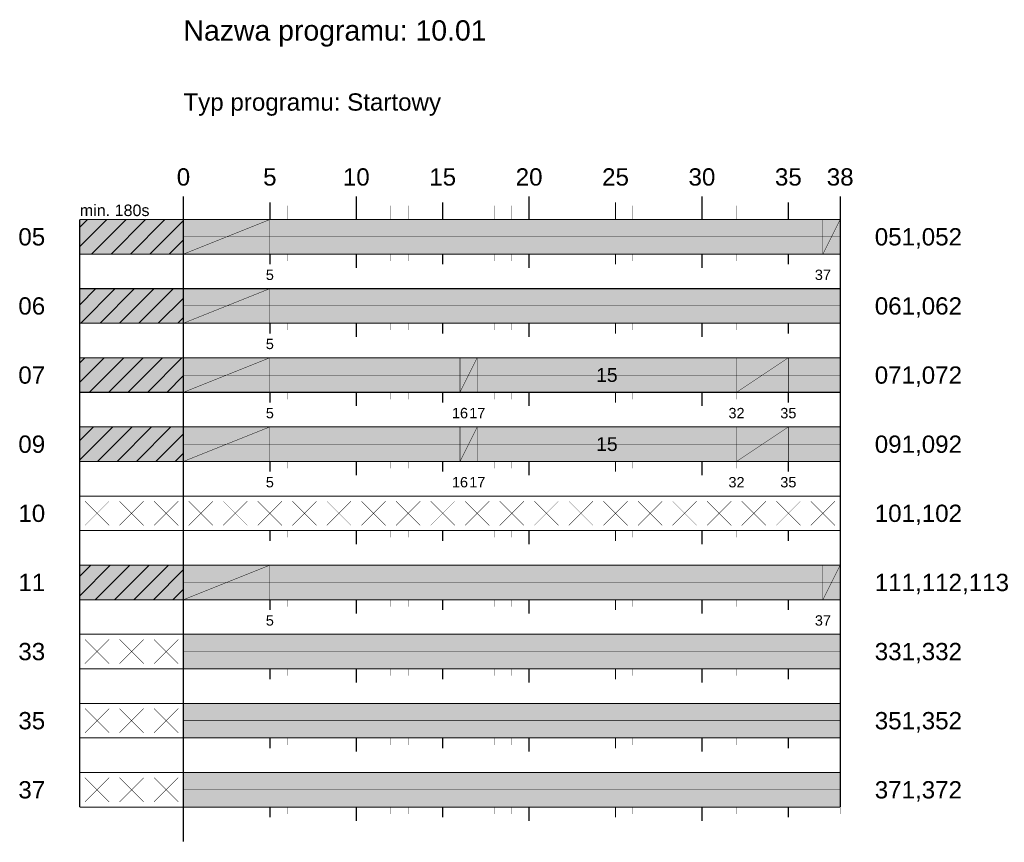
# Model space of a CAD drawing. Header units: metres. Extents: x 1765 to 13844, y -211 to 3853.
# Tile 2 of 17: x 2731 to 2845, y 2600 to 2695. Entities that reach past the tile are written whole.
import ezdxf
from ezdxf.enums import TextEntityAlignment as Align

# ---------------------------------------------------------------- set-up
doc = ezdxf.new("R2010")
doc.units = ezdxf.units.M
doc.header["$MEASUREMENT"] = 0
for name, color, linetype in [('zzz.GASYG.Program', 7, 'Continuous'), ('zzz.GASYG.Program-Etykiety', 7, 'Continuous'), ('zzz.GASYG.Program-Tekst', 7, 'Continuous')]:
    doc.layers.add(name, color=color, linetype=linetype)
doc.styles.get("Standard").update_dxf_attribs({"font": 'arial.ttf'})
pattern_1 = [(45, (0, 0), (-1.12253, 1.12253), [])]

# ---------------------------------------------------------------- blocks, each defined once
blk = doc.blocks.new('zzzGASYGProgram-214748364780-0101-10.01')
at = {"layer": 'zzz.GASYG.Program', "true_color": 0xf4f930}
for points in [[(-12, -4), (0, -4), (0, 0), (-12, 0)], [(-12, -12), (0, -12), (0, -8), (-12, -8)], [(-12, -20), (0, -20), (0, -16), (-12, -16)], [(-12, -28), (0, -28), (0, -24), (-12, -24)], [(-12, -44), (0, -44), (0, -40), (-12, -40)]]:
    blk.add_hatch(color=2, dxfattribs=at).paths.add_polyline_path(points)
at = {"layer": 'zzz.GASYG.Program'}
h = blk.add_hatch(dxfattribs=at)
h.set_pattern_fill('gaSygYellM', scale=0.5, style=0, pattern_type=2)
h.set_pattern_definition(pattern_1)
h.paths.add_polyline_path([(-12, 0), (-12, -4), (0, -4), (0, 0), (-12, 0)])
at = {"layer": 'zzz.GASYG.Program', "true_color": 0xff0000}
for points in [[(0, -4), (76, -4), (76, 0), (0, 0)], [(0, -12), (76, -12), (76, -8), (0, -8)], [(0, -20), (76, -20), (76, -16), (0, -16)], [(0, -28), (76, -28), (76, -24), (0, -24)], [(0, -44), (76, -44), (76, -40), (0, -40)], [(0, -52), (76, -52), (76, -48), (0, -48)], [(0, -60), (76, -60), (76, -56), (0, -56)], [(0, -68), (76, -68), (76, -64), (0, -64)]]:
    blk.add_hatch(color=1, dxfattribs=at).paths.add_polyline_path(points)
at = {"layer": 'zzz.GASYG.Program'}
for color, points in [(2, [(0, -4), (10, -4), (10, 0), (0, 0)]), (1, [(74, -2), (76, -2), (76, 0), (74, 0)]), (2, [(74, -4), (76, -4), (76, -2), (74, -2)]), (2, [(0, -12), (10, -12), (10, -8), (0, -8)]), (2, [(0, -20), (10, -20), (10, -16), (0, -16)]), (1, [(32, -18), (34, -18), (34, -16), (32, -16)]), (2, [(64, -20), (70, -20), (70, -16), (64, -16)]), (2, [(32, -20), (34, -20), (34, -18), (32, -18)]), (2, [(0, -28), (10, -28), (10, -24), (0, -24)]), (1, [(32, -26), (34, -26), (34, -24), (32, -24)]), (2, [(64, -28), (70, -28), (70, -24), (64, -24)]), (2, [(32, -28), (34, -28), (34, -26), (32, -26)]), (2, [(0, -44), (10, -44), (10, -40), (0, -40)]), (1, [(74, -42), (76, -42), (76, -40), (74, -40)]), (2, [(74, -44), (76, -44), (76, -42), (74, -42)])]:
    blk.add_hatch(color=color, dxfattribs=at).paths.add_polyline_path(points)
h = blk.add_hatch(dxfattribs=at)
h.set_pattern_fill('gaSygYellM', scale=0.5, style=0, pattern_type=2)
h.set_pattern_definition(pattern_1)
h.paths.add_polyline_path([(-12, -8), (-12, -12), (0, -12), (0, -8), (-12, -8)])
h = blk.add_hatch(dxfattribs=at)
h.set_pattern_fill('gaSygYellM', scale=0.5, style=0, pattern_type=2)
h.set_pattern_definition(pattern_1)
h.paths.add_polyline_path([(-12, -16), (-12, -20), (0, -20), (0, -16), (-12, -16)])
at = {"layer": 'zzz.GASYG.Program', "true_color": 0x00a500}
for points in [[(34, -20), (64, -20), (64, -16), (34, -16)], [(34, -28), (64, -28), (64, -24), (34, -24)]]:
    blk.add_hatch(color=94, dxfattribs=at).paths.add_polyline_path(points)
at = {"layer": 'zzz.GASYG.Program'}
h = blk.add_hatch(dxfattribs=at)
h.set_pattern_fill('gaSygYellM', scale=0.5, style=0, pattern_type=2)
h.set_pattern_definition(pattern_1)
h.paths.add_polyline_path([(-12, -24), (-12, -28), (0, -28), (0, -24), (-12, -24)])
h = blk.add_hatch(dxfattribs=at)
h.set_pattern_fill('gaSygYellM', scale=0.5, style=0, pattern_type=2)
h.set_pattern_definition(pattern_1)
h.paths.add_polyline_path([(-12, -40), (-12, -44), (0, -44), (0, -40), (-12, -40)])
at = {"layer": 'zzz.GASYG.Program', "color": 7}
for points in [[(0, -68, 0.15, 0.15, 0), (0, 2.67, 0.15, 0.15, 0)], [(20, 0, 0.15, 0.15, 0), (20, 2.67, 0.15, 0.15, 0)], [(40, 0, 0.15, 0.15, 0), (40, 2.67, 0.15, 0.15, 0)], [(60, 0, 0.15, 0.15, 0), (60, 2.67, 0.15, 0.15, 0)], [(76, -68, 0.15, 0.15, 0), (76, 2.67, 0.15, 0.15, 0)], [(2, 0, 0.01, 0.01, 0), (2, 1.6, 0.01, 0.01, 0)], [(4, 0, 0.01, 0.01, 0), (4, 1.6, 0.01, 0.01, 0)], [(6, 0, 0.01, 0.01, 0), (6, 1.6, 0.01, 0.01, 0)], [(8, 0, 0.01, 0.01, 0), (8, 1.6, 0.01, 0.01, 0)], [(10, 0, 0.15, 0.15, 0), (10, 2, 0.15, 0.15, 0)], [(12, 0, 0.01, 0.01, 0), (12, 1.6, 0.01, 0.01, 0)], [(14, 0, 0.01, 0.01, 0), (14, 1.6, 0.01, 0.01, 0)], [(16, 0, 0.01, 0.01, 0), (16, 1.6, 0.01, 0.01, 0)], [(18, 0, 0.01, 0.01, 0), (18, 1.6, 0.01, 0.01, 0)], [(22, 0, 0.01, 0.01, 0), (22, 1.6, 0.01, 0.01, 0)], [(24, 0, 0.01, 0.01, 0), (24, 1.6, 0.01, 0.01, 0)], [(26, 0, 0.01, 0.01, 0), (26, 1.6, 0.01, 0.01, 0)], [(28, 0, 0.01, 0.01, 0), (28, 1.6, 0.01, 0.01, 0)], [(30, 0, 0.15, 0.15, 0), (30, 2, 0.15, 0.15, 0)], [(32, 0, 0.01, 0.01, 0), (32, 1.6, 0.01, 0.01, 0)], [(34, 0, 0.01, 0.01, 0), (34, 1.6, 0.01, 0.01, 0)], [(36, 0, 0.01, 0.01, 0), (36, 1.6, 0.01, 0.01, 0)], [(38, 0, 0.01, 0.01, 0), (38, 1.6, 0.01, 0.01, 0)], [(42, 0, 0.01, 0.01, 0), (42, 1.6, 0.01, 0.01, 0)], [(44, 0, 0.01, 0.01, 0), (44, 1.6, 0.01, 0.01, 0)], [(46, 0, 0.01, 0.01, 0), (46, 1.6, 0.01, 0.01, 0)], [(48, 0, 0.01, 0.01, 0), (48, 1.6, 0.01, 0.01, 0)], [(50, 0, 0.15, 0.15, 0), (50, 2, 0.15, 0.15, 0)], [(52, 0, 0.01, 0.01, 0), (52, 1.6, 0.01, 0.01, 0)], [(54, 0, 0.01, 0.01, 0), (54, 1.6, 0.01, 0.01, 0)], [(56, 0, 0.01, 0.01, 0), (56, 1.6, 0.01, 0.01, 0)], [(58, 0, 0.01, 0.01, 0), (58, 1.6, 0.01, 0.01, 0)], [(62, 0, 0.01, 0.01, 0), (62, 1.6, 0.01, 0.01, 0)], [(64, 0, 0.01, 0.01, 0), (64, 1.6, 0.01, 0.01, 0)], [(66, 0, 0.01, 0.01, 0), (66, 1.6, 0.01, 0.01, 0)], [(68, 0, 0.01, 0.01, 0), (68, 1.6, 0.01, 0.01, 0)], [(70, 0, 0.15, 0.15, 0), (70, 2, 0.15, 0.15, 0)], [(72, 0, 0.01, 0.01, 0), (72, 1.6, 0.01, 0.01, 0)], [(74, 0, 0.01, 0.01, 0), (74, 1.6, 0.01, 0.01, 0)], [(76, 0, 0.01, 0.01, 0), (76, 1.6, 0.01, 0.01, 0)], [(-12, -68, 0.15, 0.15, 0), (-12, 0, 0.15, 0.15, 0)], [(76, 0, 0.12, 0.12, 0), (-12, 0, 0.12, 0.12, 0)], [(-12, -4, 0.05, 0.05, 0), (-12, 0, 0.05, 0.05, 0)], [(0, -4, 0.05, 0.05, 0), (0, 0, 0.05, 0.05, 0)], [(0, -4, 0.05, 0.05, 0), (10, 0, 0.05, 0.05, 0)], [(0, -4, 0.05, 0.05, 0), (0, 0, 0.05, 0.05, 0)], [(10, -4, 0.05, 0.05, 0), (10, 0, 0.05, 0.05, 0)], [(74, -4, 0.05, 0.05, 0), (76, 0, 0.05, 0.05, 0)], [(74, -4, 0.05, 0.05, 0), (74, 0, 0.05, 0.05, 0)], [(76, -4, 0.05, 0.05, 0), (76, 0, 0.05, 0.05, 0)], [(76, -2, 0.05, 0.05, 0), (0, -2, 0.05, 0.05, 0)], [(74, -2, 0.05, 0.05, 0), (76, -2, 0.05, 0.05, 0)], [(76, -4, 0.12, 0.12, 0), (-12, -4, 0.12, 0.12, 0)], [(0, -8, 0.15, 0.15, 0), (0, -4, 0.15, 0.15, 0)], [(2, -4.8, 0.01, 0.01, 0), (2, -4, 0.01, 0.01, 0)], [(4, -4.8, 0.01, 0.01, 0), (4, -4, 0.01, 0.01, 0)], [(6, -4.8, 0.01, 0.01, 0), (6, -4, 0.01, 0.01, 0)], [(8, -4.8, 0.01, 0.01, 0), (8, -4, 0.01, 0.01, 0)], [(10, -5.2, 0.15, 0.15, 0), (10, -4, 0.15, 0.15, 0)], [(12, -4.8, 0.01, 0.01, 0), (12, -4, 0.01, 0.01, 0)], [(14, -4.8, 0.01, 0.01, 0), (14, -4, 0.01, 0.01, 0)], [(16, -4.8, 0.01, 0.01, 0), (16, -4, 0.01, 0.01, 0)], [(18, -4.8, 0.01, 0.01, 0), (18, -4, 0.01, 0.01, 0)], [(20, -5.6, 0.15, 0.15, 0), (20, -4, 0.15, 0.15, 0)], [(22, -4.8, 0.01, 0.01, 0), (22, -4, 0.01, 0.01, 0)], [(24, -4.8, 0.01, 0.01, 0), (24, -4, 0.01, 0.01, 0)], [(26, -4.8, 0.01, 0.01, 0), (26, -4, 0.01, 0.01, 0)], [(28, -4.8, 0.01, 0.01, 0), (28, -4, 0.01, 0.01, 0)], [(30, -5.2, 0.15, 0.15, 0), (30, -4, 0.15, 0.15, 0)], [(32, -4.8, 0.01, 0.01, 0), (32, -4, 0.01, 0.01, 0)], [(34, -4.8, 0.01, 0.01, 0), (34, -4, 0.01, 0.01, 0)], [(36, -4.8, 0.01, 0.01, 0), (36, -4, 0.01, 0.01, 0)], [(38, -4.8, 0.01, 0.01, 0), (38, -4, 0.01, 0.01, 0)], [(40, -5.6, 0.15, 0.15, 0), (40, -4, 0.15, 0.15, 0)], [(42, -4.8, 0.01, 0.01, 0), (42, -4, 0.01, 0.01, 0)], [(44, -4.8, 0.01, 0.01, 0), (44, -4, 0.01, 0.01, 0)], [(46, -4.8, 0.01, 0.01, 0), (46, -4, 0.01, 0.01, 0)], [(48, -4.8, 0.01, 0.01, 0), (48, -4, 0.01, 0.01, 0)], [(50, -5.2, 0.15, 0.15, 0), (50, -4, 0.15, 0.15, 0)], [(52, -4.8, 0.01, 0.01, 0), (52, -4, 0.01, 0.01, 0)], [(54, -4.8, 0.01, 0.01, 0), (54, -4, 0.01, 0.01, 0)], [(56, -4.8, 0.01, 0.01, 0), (56, -4, 0.01, 0.01, 0)], [(58, -4.8, 0.01, 0.01, 0), (58, -4, 0.01, 0.01, 0)], [(60, -5.6, 0.15, 0.15, 0), (60, -4, 0.15, 0.15, 0)], [(62, -4.8, 0.01, 0.01, 0), (62, -4, 0.01, 0.01, 0)], [(64, -4.8, 0.01, 0.01, 0), (64, -4, 0.01, 0.01, 0)], [(66, -4.8, 0.01, 0.01, 0), (66, -4, 0.01, 0.01, 0)], [(68, -4.8, 0.01, 0.01, 0), (68, -4, 0.01, 0.01, 0)], [(70, -5.2, 0.15, 0.15, 0), (70, -4, 0.15, 0.15, 0)], [(72, -4.8, 0.01, 0.01, 0), (72, -4, 0.01, 0.01, 0)], [(74, -4.8, 0.01, 0.01, 0), (74, -4, 0.01, 0.01, 0)], [(76, -4.8, 0.01, 0.01, 0), (76, -4, 0.01, 0.01, 0)], [(76, -8, 0.12, 0.12, 0), (-12, -8, 0.12, 0.12, 0)], [(-12, -12, 0.05, 0.05, 0), (-12, -8, 0.05, 0.05, 0)], [(0, -12, 0.05, 0.05, 0), (0, -8, 0.05, 0.05, 0)], [(0, -12, 0.05, 0.05, 0), (10, -8, 0.05, 0.05, 0)], [(0, -12, 0.05, 0.05, 0), (0, -8, 0.05, 0.05, 0)], [(10, -12, 0.05, 0.05, 0), (10, -8, 0.05, 0.05, 0)], [(76, -10, 0.05, 0.05, 0), (0, -10, 0.05, 0.05, 0)], [(76, -12, 0.12, 0.12, 0), (-12, -12, 0.12, 0.12, 0)], [(0, -16, 0.15, 0.15, 0), (0, -12, 0.15, 0.15, 0)], [(2, -12.8, 0.01, 0.01, 0), (2, -12, 0.01, 0.01, 0)], [(4, -12.8, 0.01, 0.01, 0), (4, -12, 0.01, 0.01, 0)], [(6, -12.8, 0.01, 0.01, 0), (6, -12, 0.01, 0.01, 0)], [(8, -12.8, 0.01, 0.01, 0), (8, -12, 0.01, 0.01, 0)], [(10, -13.2, 0.15, 0.15, 0), (10, -12, 0.15, 0.15, 0)], [(12, -12.8, 0.01, 0.01, 0), (12, -12, 0.01, 0.01, 0)], [(14, -12.8, 0.01, 0.01, 0), (14, -12, 0.01, 0.01, 0)], [(16, -12.8, 0.01, 0.01, 0), (16, -12, 0.01, 0.01, 0)], [(18, -12.8, 0.01, 0.01, 0), (18, -12, 0.01, 0.01, 0)], [(20, -13.6, 0.15, 0.15, 0), (20, -12, 0.15, 0.15, 0)], [(22, -12.8, 0.01, 0.01, 0), (22, -12, 0.01, 0.01, 0)], [(24, -12.8, 0.01, 0.01, 0), (24, -12, 0.01, 0.01, 0)], [(26, -12.8, 0.01, 0.01, 0), (26, -12, 0.01, 0.01, 0)], [(28, -12.8, 0.01, 0.01, 0), (28, -12, 0.01, 0.01, 0)], [(30, -13.2, 0.15, 0.15, 0), (30, -12, 0.15, 0.15, 0)], [(32, -12.8, 0.01, 0.01, 0), (32, -12, 0.01, 0.01, 0)], [(34, -12.8, 0.01, 0.01, 0), (34, -12, 0.01, 0.01, 0)], [(36, -12.8, 0.01, 0.01, 0), (36, -12, 0.01, 0.01, 0)], [(38, -12.8, 0.01, 0.01, 0), (38, -12, 0.01, 0.01, 0)], [(40, -13.6, 0.15, 0.15, 0), (40, -12, 0.15, 0.15, 0)], [(42, -12.8, 0.01, 0.01, 0), (42, -12, 0.01, 0.01, 0)], [(44, -12.8, 0.01, 0.01, 0), (44, -12, 0.01, 0.01, 0)], [(46, -12.8, 0.01, 0.01, 0), (46, -12, 0.01, 0.01, 0)], [(48, -12.8, 0.01, 0.01, 0), (48, -12, 0.01, 0.01, 0)], [(50, -13.2, 0.15, 0.15, 0), (50, -12, 0.15, 0.15, 0)], [(52, -12.8, 0.01, 0.01, 0), (52, -12, 0.01, 0.01, 0)], [(54, -12.8, 0.01, 0.01, 0), (54, -12, 0.01, 0.01, 0)], [(56, -12.8, 0.01, 0.01, 0), (56, -12, 0.01, 0.01, 0)], [(58, -12.8, 0.01, 0.01, 0), (58, -12, 0.01, 0.01, 0)], [(60, -13.6, 0.15, 0.15, 0), (60, -12, 0.15, 0.15, 0)], [(62, -12.8, 0.01, 0.01, 0), (62, -12, 0.01, 0.01, 0)], [(64, -12.8, 0.01, 0.01, 0), (64, -12, 0.01, 0.01, 0)], [(66, -12.8, 0.01, 0.01, 0), (66, -12, 0.01, 0.01, 0)], [(68, -12.8, 0.01, 0.01, 0), (68, -12, 0.01, 0.01, 0)], [(70, -13.2, 0.15, 0.15, 0), (70, -12, 0.15, 0.15, 0)], [(72, -12.8, 0.01, 0.01, 0), (72, -12, 0.01, 0.01, 0)], [(74, -12.8, 0.01, 0.01, 0), (74, -12, 0.01, 0.01, 0)], [(76, -12.8, 0.01, 0.01, 0), (76, -12, 0.01, 0.01, 0)], [(76, -16, 0.12, 0.12, 0), (-12, -16, 0.12, 0.12, 0)], [(-12, -20, 0.05, 0.05, 0), (-12, -16, 0.05, 0.05, 0)], [(0, -20, 0.05, 0.05, 0), (0, -16, 0.05, 0.05, 0)], [(0, -20, 0.05, 0.05, 0), (10, -16, 0.05, 0.05, 0)], [(0, -20, 0.05, 0.05, 0), (0, -16, 0.05, 0.05, 0)], [(10, -20, 0.05, 0.05, 0), (10, -16, 0.05, 0.05, 0)], [(32, -20, 0.05, 0.05, 0), (34, -16, 0.05, 0.05, 0)], [(32, -20, 0.05, 0.05, 0), (32, -16, 0.05, 0.05, 0)], [(34, -20, 0.05, 0.05, 0), (34, -16, 0.05, 0.05, 0)], [(34, -20, 0.05, 0.05, 0), (34, -16, 0.05, 0.05, 0)], [(64, -20, 0.05, 0.05, 0), (64, -16, 0.05, 0.05, 0)], [(64, -20, 0.05, 0.05, 0), (70, -16, 0.05, 0.05, 0)], [(64, -20, 0.05, 0.05, 0), (64, -16, 0.05, 0.05, 0)], [(70, -20, 0.05, 0.05, 0), (70, -16, 0.05, 0.05, 0)], [(76, -18, 0.05, 0.05, 0), (0, -18, 0.05, 0.05, 0)], [(32, -18, 0.05, 0.05, 0), (34, -18, 0.05, 0.05, 0)], [(76, -20, 0.12, 0.12, 0), (-12, -20, 0.12, 0.12, 0)], [(0, -24, 0.15, 0.15, 0), (0, -20, 0.15, 0.15, 0)], [(2, -20.8, 0.01, 0.01, 0), (2, -20, 0.01, 0.01, 0)], [(4, -20.8, 0.01, 0.01, 0), (4, -20, 0.01, 0.01, 0)], [(6, -20.8, 0.01, 0.01, 0), (6, -20, 0.01, 0.01, 0)], [(8, -20.8, 0.01, 0.01, 0), (8, -20, 0.01, 0.01, 0)], [(10, -21.2, 0.15, 0.15, 0), (10, -20, 0.15, 0.15, 0)], [(12, -20.8, 0.01, 0.01, 0), (12, -20, 0.01, 0.01, 0)], [(14, -20.8, 0.01, 0.01, 0), (14, -20, 0.01, 0.01, 0)], [(16, -20.8, 0.01, 0.01, 0), (16, -20, 0.01, 0.01, 0)], [(18, -20.8, 0.01, 0.01, 0), (18, -20, 0.01, 0.01, 0)], [(20, -21.6, 0.15, 0.15, 0), (20, -20, 0.15, 0.15, 0)], [(22, -20.8, 0.01, 0.01, 0), (22, -20, 0.01, 0.01, 0)], [(24, -20.8, 0.01, 0.01, 0), (24, -20, 0.01, 0.01, 0)], [(26, -20.8, 0.01, 0.01, 0), (26, -20, 0.01, 0.01, 0)], [(28, -20.8, 0.01, 0.01, 0), (28, -20, 0.01, 0.01, 0)], [(30, -21.2, 0.15, 0.15, 0), (30, -20, 0.15, 0.15, 0)], [(32, -20.8, 0.01, 0.01, 0), (32, -20, 0.01, 0.01, 0)], [(34, -20.8, 0.01, 0.01, 0), (34, -20, 0.01, 0.01, 0)], [(36, -20.8, 0.01, 0.01, 0), (36, -20, 0.01, 0.01, 0)], [(38, -20.8, 0.01, 0.01, 0), (38, -20, 0.01, 0.01, 0)], [(40, -21.6, 0.15, 0.15, 0), (40, -20, 0.15, 0.15, 0)], [(42, -20.8, 0.01, 0.01, 0), (42, -20, 0.01, 0.01, 0)], [(44, -20.8, 0.01, 0.01, 0), (44, -20, 0.01, 0.01, 0)], [(46, -20.8, 0.01, 0.01, 0), (46, -20, 0.01, 0.01, 0)], [(48, -20.8, 0.01, 0.01, 0), (48, -20, 0.01, 0.01, 0)], [(50, -21.2, 0.15, 0.15, 0), (50, -20, 0.15, 0.15, 0)], [(52, -20.8, 0.01, 0.01, 0), (52, -20, 0.01, 0.01, 0)], [(54, -20.8, 0.01, 0.01, 0), (54, -20, 0.01, 0.01, 0)], [(56, -20.8, 0.01, 0.01, 0), (56, -20, 0.01, 0.01, 0)], [(58, -20.8, 0.01, 0.01, 0), (58, -20, 0.01, 0.01, 0)], [(60, -21.6, 0.15, 0.15, 0), (60, -20, 0.15, 0.15, 0)], [(62, -20.8, 0.01, 0.01, 0), (62, -20, 0.01, 0.01, 0)], [(64, -20.8, 0.01, 0.01, 0), (64, -20, 0.01, 0.01, 0)], [(66, -20.8, 0.01, 0.01, 0), (66, -20, 0.01, 0.01, 0)], [(68, -20.8, 0.01, 0.01, 0), (68, -20, 0.01, 0.01, 0)], [(70, -21.2, 0.15, 0.15, 0), (70, -20, 0.15, 0.15, 0)], [(72, -20.8, 0.01, 0.01, 0), (72, -20, 0.01, 0.01, 0)], [(74, -20.8, 0.01, 0.01, 0), (74, -20, 0.01, 0.01, 0)], [(76, -20.8, 0.01, 0.01, 0), (76, -20, 0.01, 0.01, 0)], [(76, -24, 0.12, 0.12, 0), (-12, -24, 0.12, 0.12, 0)], [(-12, -28, 0.05, 0.05, 0), (-12, -24, 0.05, 0.05, 0)], [(0, -28, 0.05, 0.05, 0), (0, -24, 0.05, 0.05, 0)], [(0, -28, 0.05, 0.05, 0), (10, -24, 0.05, 0.05, 0)], [(0, -28, 0.05, 0.05, 0), (0, -24, 0.05, 0.05, 0)], [(10, -28, 0.05, 0.05, 0), (10, -24, 0.05, 0.05, 0)], [(32, -28, 0.05, 0.05, 0), (34, -24, 0.05, 0.05, 0)], [(32, -28, 0.05, 0.05, 0), (32, -24, 0.05, 0.05, 0)], [(34, -28, 0.05, 0.05, 0), (34, -24, 0.05, 0.05, 0)], [(34, -28, 0.05, 0.05, 0), (34, -24, 0.05, 0.05, 0)], [(64, -28, 0.05, 0.05, 0), (64, -24, 0.05, 0.05, 0)], [(64, -28, 0.05, 0.05, 0), (70, -24, 0.05, 0.05, 0)], [(64, -28, 0.05, 0.05, 0), (64, -24, 0.05, 0.05, 0)], [(70, -28, 0.05, 0.05, 0), (70, -24, 0.05, 0.05, 0)], [(76, -26, 0.05, 0.05, 0), (0, -26, 0.05, 0.05, 0)], [(32, -26, 0.05, 0.05, 0), (34, -26, 0.05, 0.05, 0)], [(76, -28, 0.12, 0.12, 0), (-12, -28, 0.12, 0.12, 0)], [(0, -32, 0.15, 0.15, 0), (0, -28, 0.15, 0.15, 0)], [(2, -28.8, 0.01, 0.01, 0), (2, -28, 0.01, 0.01, 0)], [(4, -28.8, 0.01, 0.01, 0), (4, -28, 0.01, 0.01, 0)], [(6, -28.8, 0.01, 0.01, 0), (6, -28, 0.01, 0.01, 0)], [(8, -28.8, 0.01, 0.01, 0), (8, -28, 0.01, 0.01, 0)], [(10, -29.2, 0.15, 0.15, 0), (10, -28, 0.15, 0.15, 0)], [(12, -28.8, 0.01, 0.01, 0), (12, -28, 0.01, 0.01, 0)], [(14, -28.8, 0.01, 0.01, 0), (14, -28, 0.01, 0.01, 0)], [(16, -28.8, 0.01, 0.01, 0), (16, -28, 0.01, 0.01, 0)], [(18, -28.8, 0.01, 0.01, 0), (18, -28, 0.01, 0.01, 0)], [(20, -29.6, 0.15, 0.15, 0), (20, -28, 0.15, 0.15, 0)], [(22, -28.8, 0.01, 0.01, 0), (22, -28, 0.01, 0.01, 0)], [(24, -28.8, 0.01, 0.01, 0), (24, -28, 0.01, 0.01, 0)], [(26, -28.8, 0.01, 0.01, 0), (26, -28, 0.01, 0.01, 0)], [(28, -28.8, 0.01, 0.01, 0), (28, -28, 0.01, 0.01, 0)], [(30, -29.2, 0.15, 0.15, 0), (30, -28, 0.15, 0.15, 0)], [(32, -28.8, 0.01, 0.01, 0), (32, -28, 0.01, 0.01, 0)], [(34, -28.8, 0.01, 0.01, 0), (34, -28, 0.01, 0.01, 0)], [(36, -28.8, 0.01, 0.01, 0), (36, -28, 0.01, 0.01, 0)], [(38, -28.8, 0.01, 0.01, 0), (38, -28, 0.01, 0.01, 0)], [(40, -29.6, 0.15, 0.15, 0), (40, -28, 0.15, 0.15, 0)], [(42, -28.8, 0.01, 0.01, 0), (42, -28, 0.01, 0.01, 0)], [(44, -28.8, 0.01, 0.01, 0), (44, -28, 0.01, 0.01, 0)], [(46, -28.8, 0.01, 0.01, 0), (46, -28, 0.01, 0.01, 0)], [(48, -28.8, 0.01, 0.01, 0), (48, -28, 0.01, 0.01, 0)], [(50, -29.2, 0.15, 0.15, 0), (50, -28, 0.15, 0.15, 0)], [(52, -28.8, 0.01, 0.01, 0), (52, -28, 0.01, 0.01, 0)], [(54, -28.8, 0.01, 0.01, 0), (54, -28, 0.01, 0.01, 0)], [(56, -28.8, 0.01, 0.01, 0), (56, -28, 0.01, 0.01, 0)], [(58, -28.8, 0.01, 0.01, 0), (58, -28, 0.01, 0.01, 0)], [(60, -29.6, 0.15, 0.15, 0), (60, -28, 0.15, 0.15, 0)], [(62, -28.8, 0.01, 0.01, 0), (62, -28, 0.01, 0.01, 0)], [(64, -28.8, 0.01, 0.01, 0), (64, -28, 0.01, 0.01, 0)], [(66, -28.8, 0.01, 0.01, 0), (66, -28, 0.01, 0.01, 0)], [(68, -28.8, 0.01, 0.01, 0), (68, -28, 0.01, 0.01, 0)], [(70, -29.2, 0.15, 0.15, 0), (70, -28, 0.15, 0.15, 0)], [(72, -28.8, 0.01, 0.01, 0), (72, -28, 0.01, 0.01, 0)], [(74, -28.8, 0.01, 0.01, 0), (74, -28, 0.01, 0.01, 0)], [(76, -28.8, 0.01, 0.01, 0), (76, -28, 0.01, 0.01, 0)], [(76, -32, 0.12, 0.12, 0), (-12, -32, 0.12, 0.12, 0)], [(-8.6, -35.4, 0.05, 0.05, 0), (-11.4, -32.6, 0.05, 0.05, 0)], [(-8.6, -32.6, 0.05, 0.05, 0), (-11.4, -35.4, 0.05, 0.05, 0)], [(-4.6, -35.4, 0.05, 0.05, 0), (-7.4, -32.6, 0.05, 0.05, 0)], [(-4.6, -32.6, 0.05, 0.05, 0), (-7.4, -35.4, 0.05, 0.05, 0)], [(-0.6, -35.4, 0.05, 0.05, 0), (-3.4, -32.6, 0.05, 0.05, 0)], [(-0.6, -32.6, 0.05, 0.05, 0), (-3.4, -35.4, 0.05, 0.05, 0)], [(3.4, -35.4, 0.05, 0.05, 0), (0.6, -32.6, 0.05, 0.05, 0)], [(3.4, -32.6, 0.05, 0.05, 0), (0.6, -35.4, 0.05, 0.05, 0)], [(7.4, -35.4, 0.05, 0.05, 0), (4.6, -32.6, 0.05, 0.05, 0)], [(7.4, -32.6, 0.05, 0.05, 0), (4.6, -35.4, 0.05, 0.05, 0)], [(11.4, -35.4, 0.05, 0.05, 0), (8.6, -32.6, 0.05, 0.05, 0)], [(11.4, -32.6, 0.05, 0.05, 0), (8.6, -35.4, 0.05, 0.05, 0)], [(15.4, -35.4, 0.05, 0.05, 0), (12.6, -32.6, 0.05, 0.05, 0)], [(15.4, -32.6, 0.05, 0.05, 0), (12.6, -35.4, 0.05, 0.05, 0)], [(19.4, -35.4, 0.05, 0.05, 0), (16.6, -32.6, 0.05, 0.05, 0)], [(19.4, -32.6, 0.05, 0.05, 0), (16.6, -35.4, 0.05, 0.05, 0)], [(23.4, -35.4, 0.05, 0.05, 0), (20.6, -32.6, 0.05, 0.05, 0)], [(23.4, -32.6, 0.05, 0.05, 0), (20.6, -35.4, 0.05, 0.05, 0)], [(27.4, -35.4, 0.05, 0.05, 0), (24.6, -32.6, 0.05, 0.05, 0)], [(27.4, -32.6, 0.05, 0.05, 0), (24.6, -35.4, 0.05, 0.05, 0)], [(31.4, -35.4, 0.05, 0.05, 0), (28.6, -32.6, 0.05, 0.05, 0)], [(31.4, -32.6, 0.05, 0.05, 0), (28.6, -35.4, 0.05, 0.05, 0)], [(35.4, -35.4, 0.05, 0.05, 0), (32.6, -32.6, 0.05, 0.05, 0)], [(35.4, -32.6, 0.05, 0.05, 0), (32.6, -35.4, 0.05, 0.05, 0)], [(39.4, -35.4, 0.05, 0.05, 0), (36.6, -32.6, 0.05, 0.05, 0)], [(39.4, -32.6, 0.05, 0.05, 0), (36.6, -35.4, 0.05, 0.05, 0)], [(43.4, -35.4, 0.05, 0.05, 0), (40.6, -32.6, 0.05, 0.05, 0)], [(43.4, -32.6, 0.05, 0.05, 0), (40.6, -35.4, 0.05, 0.05, 0)], [(47.4, -35.4, 0.05, 0.05, 0), (44.6, -32.6, 0.05, 0.05, 0)], [(47.4, -32.6, 0.05, 0.05, 0), (44.6, -35.4, 0.05, 0.05, 0)], [(51.4, -35.4, 0.05, 0.05, 0), (48.6, -32.6, 0.05, 0.05, 0)], [(51.4, -32.6, 0.05, 0.05, 0), (48.6, -35.4, 0.05, 0.05, 0)], [(55.4, -35.4, 0.05, 0.05, 0), (52.6, -32.6, 0.05, 0.05, 0)], [(55.4, -32.6, 0.05, 0.05, 0), (52.6, -35.4, 0.05, 0.05, 0)], [(59.4, -35.4, 0.05, 0.05, 0), (56.6, -32.6, 0.05, 0.05, 0)], [(59.4, -32.6, 0.05, 0.05, 0), (56.6, -35.4, 0.05, 0.05, 0)], [(63.4, -35.4, 0.05, 0.05, 0), (60.6, -32.6, 0.05, 0.05, 0)], [(63.4, -32.6, 0.05, 0.05, 0), (60.6, -35.4, 0.05, 0.05, 0)], [(67.4, -35.4, 0.05, 0.05, 0), (64.6, -32.6, 0.05, 0.05, 0)], [(67.4, -32.6, 0.05, 0.05, 0), (64.6, -35.4, 0.05, 0.05, 0)], [(71.4, -35.4, 0.05, 0.05, 0), (68.6, -32.6, 0.05, 0.05, 0)], [(71.4, -32.6, 0.05, 0.05, 0), (68.6, -35.4, 0.05, 0.05, 0)], [(75.4, -35.4, 0.05, 0.05, 0), (72.6, -32.6, 0.05, 0.05, 0)], [(75.4, -32.6, 0.05, 0.05, 0), (72.6, -35.4, 0.05, 0.05, 0)], [(76, -36, 0.12, 0.12, 0), (-12, -36, 0.12, 0.12, 0)], [(0, -40, 0.15, 0.15, 0), (0, -36, 0.15, 0.15, 0)], [(2, -36.8, 0.01, 0.01, 0), (2, -36, 0.01, 0.01, 0)], [(4, -36.8, 0.01, 0.01, 0), (4, -36, 0.01, 0.01, 0)], [(6, -36.8, 0.01, 0.01, 0), (6, -36, 0.01, 0.01, 0)], [(8, -36.8, 0.01, 0.01, 0), (8, -36, 0.01, 0.01, 0)], [(10, -37.2, 0.15, 0.15, 0), (10, -36, 0.15, 0.15, 0)], [(12, -36.8, 0.01, 0.01, 0), (12, -36, 0.01, 0.01, 0)], [(14, -36.8, 0.01, 0.01, 0), (14, -36, 0.01, 0.01, 0)], [(16, -36.8, 0.01, 0.01, 0), (16, -36, 0.01, 0.01, 0)], [(18, -36.8, 0.01, 0.01, 0), (18, -36, 0.01, 0.01, 0)], [(20, -37.6, 0.15, 0.15, 0), (20, -36, 0.15, 0.15, 0)], [(22, -36.8, 0.01, 0.01, 0), (22, -36, 0.01, 0.01, 0)], [(24, -36.8, 0.01, 0.01, 0), (24, -36, 0.01, 0.01, 0)], [(26, -36.8, 0.01, 0.01, 0), (26, -36, 0.01, 0.01, 0)], [(28, -36.8, 0.01, 0.01, 0), (28, -36, 0.01, 0.01, 0)], [(30, -37.2, 0.15, 0.15, 0), (30, -36, 0.15, 0.15, 0)], [(32, -36.8, 0.01, 0.01, 0), (32, -36, 0.01, 0.01, 0)], [(34, -36.8, 0.01, 0.01, 0), (34, -36, 0.01, 0.01, 0)], [(36, -36.8, 0.01, 0.01, 0), (36, -36, 0.01, 0.01, 0)], [(38, -36.8, 0.01, 0.01, 0), (38, -36, 0.01, 0.01, 0)], [(40, -37.6, 0.15, 0.15, 0), (40, -36, 0.15, 0.15, 0)], [(42, -36.8, 0.01, 0.01, 0), (42, -36, 0.01, 0.01, 0)], [(44, -36.8, 0.01, 0.01, 0), (44, -36, 0.01, 0.01, 0)], [(46, -36.8, 0.01, 0.01, 0), (46, -36, 0.01, 0.01, 0)], [(48, -36.8, 0.01, 0.01, 0), (48, -36, 0.01, 0.01, 0)], [(50, -37.2, 0.15, 0.15, 0), (50, -36, 0.15, 0.15, 0)], [(52, -36.8, 0.01, 0.01, 0), (52, -36, 0.01, 0.01, 0)], [(54, -36.8, 0.01, 0.01, 0), (54, -36, 0.01, 0.01, 0)], [(56, -36.8, 0.01, 0.01, 0), (56, -36, 0.01, 0.01, 0)], [(58, -36.8, 0.01, 0.01, 0), (58, -36, 0.01, 0.01, 0)], [(60, -37.6, 0.15, 0.15, 0), (60, -36, 0.15, 0.15, 0)], [(62, -36.8, 0.01, 0.01, 0), (62, -36, 0.01, 0.01, 0)], [(64, -36.8, 0.01, 0.01, 0), (64, -36, 0.01, 0.01, 0)], [(66, -36.8, 0.01, 0.01, 0), (66, -36, 0.01, 0.01, 0)], [(68, -36.8, 0.01, 0.01, 0), (68, -36, 0.01, 0.01, 0)], [(70, -37.2, 0.15, 0.15, 0), (70, -36, 0.15, 0.15, 0)], [(72, -36.8, 0.01, 0.01, 0), (72, -36, 0.01, 0.01, 0)], [(74, -36.8, 0.01, 0.01, 0), (74, -36, 0.01, 0.01, 0)], [(76, -36.8, 0.01, 0.01, 0), (76, -36, 0.01, 0.01, 0)], [(76, -40, 0.12, 0.12, 0), (-12, -40, 0.12, 0.12, 0)], [(-12, -44, 0.05, 0.05, 0), (-12, -40, 0.05, 0.05, 0)], [(0, -44, 0.05, 0.05, 0), (0, -40, 0.05, 0.05, 0)], [(0, -44, 0.05, 0.05, 0), (10, -40, 0.05, 0.05, 0)], [(0, -44, 0.05, 0.05, 0), (0, -40, 0.05, 0.05, 0)], [(10, -44, 0.05, 0.05, 0), (10, -40, 0.05, 0.05, 0)], [(74, -44, 0.05, 0.05, 0), (76, -40, 0.05, 0.05, 0)], [(74, -44, 0.05, 0.05, 0), (74, -40, 0.05, 0.05, 0)], [(76, -44, 0.05, 0.05, 0), (76, -40, 0.05, 0.05, 0)], [(76, -42, 0.05, 0.05, 0), (0, -42, 0.05, 0.05, 0)], [(74, -42, 0.05, 0.05, 0), (76, -42, 0.05, 0.05, 0)], [(76, -44, 0.12, 0.12, 0), (-12, -44, 0.12, 0.12, 0)], [(0, -48, 0.15, 0.15, 0), (0, -44, 0.15, 0.15, 0)], [(2, -44.8, 0.01, 0.01, 0), (2, -44, 0.01, 0.01, 0)], [(4, -44.8, 0.01, 0.01, 0), (4, -44, 0.01, 0.01, 0)], [(6, -44.8, 0.01, 0.01, 0), (6, -44, 0.01, 0.01, 0)], [(8, -44.8, 0.01, 0.01, 0), (8, -44, 0.01, 0.01, 0)], [(10, -45.2, 0.15, 0.15, 0), (10, -44, 0.15, 0.15, 0)], [(12, -44.8, 0.01, 0.01, 0), (12, -44, 0.01, 0.01, 0)], [(14, -44.8, 0.01, 0.01, 0), (14, -44, 0.01, 0.01, 0)], [(16, -44.8, 0.01, 0.01, 0), (16, -44, 0.01, 0.01, 0)], [(18, -44.8, 0.01, 0.01, 0), (18, -44, 0.01, 0.01, 0)], [(20, -45.6, 0.15, 0.15, 0), (20, -44, 0.15, 0.15, 0)], [(22, -44.8, 0.01, 0.01, 0), (22, -44, 0.01, 0.01, 0)], [(24, -44.8, 0.01, 0.01, 0), (24, -44, 0.01, 0.01, 0)], [(26, -44.8, 0.01, 0.01, 0), (26, -44, 0.01, 0.01, 0)], [(28, -44.8, 0.01, 0.01, 0), (28, -44, 0.01, 0.01, 0)], [(30, -45.2, 0.15, 0.15, 0), (30, -44, 0.15, 0.15, 0)], [(32, -44.8, 0.01, 0.01, 0), (32, -44, 0.01, 0.01, 0)], [(34, -44.8, 0.01, 0.01, 0), (34, -44, 0.01, 0.01, 0)], [(36, -44.8, 0.01, 0.01, 0), (36, -44, 0.01, 0.01, 0)], [(38, -44.8, 0.01, 0.01, 0), (38, -44, 0.01, 0.01, 0)], [(40, -45.6, 0.15, 0.15, 0), (40, -44, 0.15, 0.15, 0)], [(42, -44.8, 0.01, 0.01, 0), (42, -44, 0.01, 0.01, 0)], [(44, -44.8, 0.01, 0.01, 0), (44, -44, 0.01, 0.01, 0)], [(46, -44.8, 0.01, 0.01, 0), (46, -44, 0.01, 0.01, 0)], [(48, -44.8, 0.01, 0.01, 0), (48, -44, 0.01, 0.01, 0)], [(50, -45.2, 0.15, 0.15, 0), (50, -44, 0.15, 0.15, 0)], [(52, -44.8, 0.01, 0.01, 0), (52, -44, 0.01, 0.01, 0)], [(54, -44.8, 0.01, 0.01, 0), (54, -44, 0.01, 0.01, 0)], [(56, -44.8, 0.01, 0.01, 0), (56, -44, 0.01, 0.01, 0)], [(58, -44.8, 0.01, 0.01, 0), (58, -44, 0.01, 0.01, 0)], [(60, -45.6, 0.15, 0.15, 0), (60, -44, 0.15, 0.15, 0)], [(62, -44.8, 0.01, 0.01, 0), (62, -44, 0.01, 0.01, 0)], [(64, -44.8, 0.01, 0.01, 0), (64, -44, 0.01, 0.01, 0)], [(66, -44.8, 0.01, 0.01, 0), (66, -44, 0.01, 0.01, 0)], [(68, -44.8, 0.01, 0.01, 0), (68, -44, 0.01, 0.01, 0)], [(70, -45.2, 0.15, 0.15, 0), (70, -44, 0.15, 0.15, 0)], [(72, -44.8, 0.01, 0.01, 0), (72, -44, 0.01, 0.01, 0)], [(74, -44.8, 0.01, 0.01, 0), (74, -44, 0.01, 0.01, 0)], [(76, -44.8, 0.01, 0.01, 0), (76, -44, 0.01, 0.01, 0)], [(76, -48, 0.12, 0.12, 0), (-12, -48, 0.12, 0.12, 0)], [(-8.6, -51.4, 0.05, 0.05, 0), (-11.4, -48.6, 0.05, 0.05, 0)], [(-8.6, -48.6, 0.05, 0.05, 0), (-11.4, -51.4, 0.05, 0.05, 0)], [(-4.6, -51.4, 0.05, 0.05, 0), (-7.4, -48.6, 0.05, 0.05, 0)], [(-4.6, -48.6, 0.05, 0.05, 0), (-7.4, -51.4, 0.05, 0.05, 0)], [(-0.6, -51.4, 0.05, 0.05, 0), (-3.4, -48.6, 0.05, 0.05, 0)], [(-0.6, -48.6, 0.05, 0.05, 0), (-3.4, -51.4, 0.05, 0.05, 0)], [(76, -50, 0.05, 0.05, 0), (0, -50, 0.05, 0.05, 0)], [(76, -52, 0.12, 0.12, 0), (-12, -52, 0.12, 0.12, 0)], [(0, -56, 0.15, 0.15, 0), (0, -52, 0.15, 0.15, 0)], [(2, -52.8, 0.01, 0.01, 0), (2, -52, 0.01, 0.01, 0)], [(4, -52.8, 0.01, 0.01, 0), (4, -52, 0.01, 0.01, 0)], [(6, -52.8, 0.01, 0.01, 0), (6, -52, 0.01, 0.01, 0)], [(8, -52.8, 0.01, 0.01, 0), (8, -52, 0.01, 0.01, 0)], [(10, -53.2, 0.15, 0.15, 0), (10, -52, 0.15, 0.15, 0)], [(12, -52.8, 0.01, 0.01, 0), (12, -52, 0.01, 0.01, 0)], [(14, -52.8, 0.01, 0.01, 0), (14, -52, 0.01, 0.01, 0)], [(16, -52.8, 0.01, 0.01, 0), (16, -52, 0.01, 0.01, 0)], [(18, -52.8, 0.01, 0.01, 0), (18, -52, 0.01, 0.01, 0)], [(20, -53.6, 0.15, 0.15, 0), (20, -52, 0.15, 0.15, 0)], [(22, -52.8, 0.01, 0.01, 0), (22, -52, 0.01, 0.01, 0)], [(24, -52.8, 0.01, 0.01, 0), (24, -52, 0.01, 0.01, 0)], [(26, -52.8, 0.01, 0.01, 0), (26, -52, 0.01, 0.01, 0)], [(28, -52.8, 0.01, 0.01, 0), (28, -52, 0.01, 0.01, 0)], [(30, -53.2, 0.15, 0.15, 0), (30, -52, 0.15, 0.15, 0)], [(32, -52.8, 0.01, 0.01, 0), (32, -52, 0.01, 0.01, 0)], [(34, -52.8, 0.01, 0.01, 0), (34, -52, 0.01, 0.01, 0)], [(36, -52.8, 0.01, 0.01, 0), (36, -52, 0.01, 0.01, 0)], [(38, -52.8, 0.01, 0.01, 0), (38, -52, 0.01, 0.01, 0)], [(40, -53.6, 0.15, 0.15, 0), (40, -52, 0.15, 0.15, 0)], [(42, -52.8, 0.01, 0.01, 0), (42, -52, 0.01, 0.01, 0)], [(44, -52.8, 0.01, 0.01, 0), (44, -52, 0.01, 0.01, 0)], [(46, -52.8, 0.01, 0.01, 0), (46, -52, 0.01, 0.01, 0)], [(48, -52.8, 0.01, 0.01, 0), (48, -52, 0.01, 0.01, 0)], [(50, -53.2, 0.15, 0.15, 0), (50, -52, 0.15, 0.15, 0)], [(52, -52.8, 0.01, 0.01, 0), (52, -52, 0.01, 0.01, 0)], [(54, -52.8, 0.01, 0.01, 0), (54, -52, 0.01, 0.01, 0)], [(56, -52.8, 0.01, 0.01, 0), (56, -52, 0.01, 0.01, 0)], [(58, -52.8, 0.01, 0.01, 0), (58, -52, 0.01, 0.01, 0)], [(60, -53.6, 0.15, 0.15, 0), (60, -52, 0.15, 0.15, 0)], [(62, -52.8, 0.01, 0.01, 0), (62, -52, 0.01, 0.01, 0)], [(64, -52.8, 0.01, 0.01, 0), (64, -52, 0.01, 0.01, 0)], [(66, -52.8, 0.01, 0.01, 0), (66, -52, 0.01, 0.01, 0)], [(68, -52.8, 0.01, 0.01, 0), (68, -52, 0.01, 0.01, 0)], [(70, -53.2, 0.15, 0.15, 0), (70, -52, 0.15, 0.15, 0)], [(72, -52.8, 0.01, 0.01, 0), (72, -52, 0.01, 0.01, 0)], [(74, -52.8, 0.01, 0.01, 0), (74, -52, 0.01, 0.01, 0)], [(76, -52.8, 0.01, 0.01, 0), (76, -52, 0.01, 0.01, 0)], [(76, -56, 0.12, 0.12, 0), (-12, -56, 0.12, 0.12, 0)], [(-8.6, -59.4, 0.05, 0.05, 0), (-11.4, -56.6, 0.05, 0.05, 0)], [(-8.6, -56.6, 0.05, 0.05, 0), (-11.4, -59.4, 0.05, 0.05, 0)], [(-4.6, -59.4, 0.05, 0.05, 0), (-7.4, -56.6, 0.05, 0.05, 0)], [(-4.6, -56.6, 0.05, 0.05, 0), (-7.4, -59.4, 0.05, 0.05, 0)], [(-0.6, -59.4, 0.05, 0.05, 0), (-3.4, -56.6, 0.05, 0.05, 0)], [(-0.6, -56.6, 0.05, 0.05, 0), (-3.4, -59.4, 0.05, 0.05, 0)], [(76, -58, 0.05, 0.05, 0), (0, -58, 0.05, 0.05, 0)], [(76, -60, 0.12, 0.12, 0), (-12, -60, 0.12, 0.12, 0)], [(0, -64, 0.15, 0.15, 0), (0, -60, 0.15, 0.15, 0)], [(2, -60.8, 0.01, 0.01, 0), (2, -60, 0.01, 0.01, 0)], [(4, -60.8, 0.01, 0.01, 0), (4, -60, 0.01, 0.01, 0)], [(6, -60.8, 0.01, 0.01, 0), (6, -60, 0.01, 0.01, 0)], [(8, -60.8, 0.01, 0.01, 0), (8, -60, 0.01, 0.01, 0)], [(10, -61.2, 0.15, 0.15, 0), (10, -60, 0.15, 0.15, 0)], [(12, -60.8, 0.01, 0.01, 0), (12, -60, 0.01, 0.01, 0)], [(14, -60.8, 0.01, 0.01, 0), (14, -60, 0.01, 0.01, 0)], [(16, -60.8, 0.01, 0.01, 0), (16, -60, 0.01, 0.01, 0)], [(18, -60.8, 0.01, 0.01, 0), (18, -60, 0.01, 0.01, 0)], [(20, -61.6, 0.15, 0.15, 0), (20, -60, 0.15, 0.15, 0)], [(22, -60.8, 0.01, 0.01, 0), (22, -60, 0.01, 0.01, 0)], [(24, -60.8, 0.01, 0.01, 0), (24, -60, 0.01, 0.01, 0)], [(26, -60.8, 0.01, 0.01, 0), (26, -60, 0.01, 0.01, 0)], [(28, -60.8, 0.01, 0.01, 0), (28, -60, 0.01, 0.01, 0)], [(30, -61.2, 0.15, 0.15, 0), (30, -60, 0.15, 0.15, 0)], [(32, -60.8, 0.01, 0.01, 0), (32, -60, 0.01, 0.01, 0)], [(34, -60.8, 0.01, 0.01, 0), (34, -60, 0.01, 0.01, 0)], [(36, -60.8, 0.01, 0.01, 0), (36, -60, 0.01, 0.01, 0)], [(38, -60.8, 0.01, 0.01, 0), (38, -60, 0.01, 0.01, 0)], [(40, -61.6, 0.15, 0.15, 0), (40, -60, 0.15, 0.15, 0)], [(42, -60.8, 0.01, 0.01, 0), (42, -60, 0.01, 0.01, 0)], [(44, -60.8, 0.01, 0.01, 0), (44, -60, 0.01, 0.01, 0)], [(46, -60.8, 0.01, 0.01, 0), (46, -60, 0.01, 0.01, 0)], [(48, -60.8, 0.01, 0.01, 0), (48, -60, 0.01, 0.01, 0)], [(50, -61.2, 0.15, 0.15, 0), (50, -60, 0.15, 0.15, 0)], [(52, -60.8, 0.01, 0.01, 0), (52, -60, 0.01, 0.01, 0)], [(54, -60.8, 0.01, 0.01, 0), (54, -60, 0.01, 0.01, 0)], [(56, -60.8, 0.01, 0.01, 0), (56, -60, 0.01, 0.01, 0)], [(58, -60.8, 0.01, 0.01, 0), (58, -60, 0.01, 0.01, 0)], [(60, -61.6, 0.15, 0.15, 0), (60, -60, 0.15, 0.15, 0)], [(62, -60.8, 0.01, 0.01, 0), (62, -60, 0.01, 0.01, 0)], [(64, -60.8, 0.01, 0.01, 0), (64, -60, 0.01, 0.01, 0)], [(66, -60.8, 0.01, 0.01, 0), (66, -60, 0.01, 0.01, 0)], [(68, -60.8, 0.01, 0.01, 0), (68, -60, 0.01, 0.01, 0)], [(70, -61.2, 0.15, 0.15, 0), (70, -60, 0.15, 0.15, 0)], [(72, -60.8, 0.01, 0.01, 0), (72, -60, 0.01, 0.01, 0)], [(74, -60.8, 0.01, 0.01, 0), (74, -60, 0.01, 0.01, 0)], [(76, -60.8, 0.01, 0.01, 0), (76, -60, 0.01, 0.01, 0)], [(76, -64, 0.12, 0.12, 0), (-12, -64, 0.12, 0.12, 0)], [(-8.6, -67.4, 0.05, 0.05, 0), (-11.4, -64.6, 0.05, 0.05, 0)], [(-8.6, -64.6, 0.05, 0.05, 0), (-11.4, -67.4, 0.05, 0.05, 0)], [(-4.6, -67.4, 0.05, 0.05, 0), (-7.4, -64.6, 0.05, 0.05, 0)], [(-4.6, -64.6, 0.05, 0.05, 0), (-7.4, -67.4, 0.05, 0.05, 0)], [(-0.6, -67.4, 0.05, 0.05, 0), (-3.4, -64.6, 0.05, 0.05, 0)], [(-0.6, -64.6, 0.05, 0.05, 0), (-3.4, -67.4, 0.05, 0.05, 0)], [(76, -66, 0.05, 0.05, 0), (0, -66, 0.05, 0.05, 0)], [(76, -68, 0.12, 0.12, 0), (-12, -68, 0.12, 0.12, 0)], [(0, -72, 0.15, 0.15, 0), (0, -68, 0.15, 0.15, 0)], [(2, -68.8, 0.01, 0.01, 0), (2, -68, 0.01, 0.01, 0)], [(4, -68.8, 0.01, 0.01, 0), (4, -68, 0.01, 0.01, 0)], [(6, -68.8, 0.01, 0.01, 0), (6, -68, 0.01, 0.01, 0)], [(8, -68.8, 0.01, 0.01, 0), (8, -68, 0.01, 0.01, 0)], [(10, -69.2, 0.15, 0.15, 0), (10, -68, 0.15, 0.15, 0)], [(12, -68.8, 0.01, 0.01, 0), (12, -68, 0.01, 0.01, 0)], [(14, -68.8, 0.01, 0.01, 0), (14, -68, 0.01, 0.01, 0)], [(16, -68.8, 0.01, 0.01, 0), (16, -68, 0.01, 0.01, 0)], [(18, -68.8, 0.01, 0.01, 0), (18, -68, 0.01, 0.01, 0)], [(20, -69.6, 0.15, 0.15, 0), (20, -68, 0.15, 0.15, 0)], [(22, -68.8, 0.01, 0.01, 0), (22, -68, 0.01, 0.01, 0)], [(24, -68.8, 0.01, 0.01, 0), (24, -68, 0.01, 0.01, 0)], [(26, -68.8, 0.01, 0.01, 0), (26, -68, 0.01, 0.01, 0)], [(28, -68.8, 0.01, 0.01, 0), (28, -68, 0.01, 0.01, 0)], [(30, -69.2, 0.15, 0.15, 0), (30, -68, 0.15, 0.15, 0)], [(32, -68.8, 0.01, 0.01, 0), (32, -68, 0.01, 0.01, 0)], [(34, -68.8, 0.01, 0.01, 0), (34, -68, 0.01, 0.01, 0)], [(36, -68.8, 0.01, 0.01, 0), (36, -68, 0.01, 0.01, 0)], [(38, -68.8, 0.01, 0.01, 0), (38, -68, 0.01, 0.01, 0)], [(40, -69.6, 0.15, 0.15, 0), (40, -68, 0.15, 0.15, 0)], [(42, -68.8, 0.01, 0.01, 0), (42, -68, 0.01, 0.01, 0)], [(44, -68.8, 0.01, 0.01, 0), (44, -68, 0.01, 0.01, 0)], [(46, -68.8, 0.01, 0.01, 0), (46, -68, 0.01, 0.01, 0)], [(48, -68.8, 0.01, 0.01, 0), (48, -68, 0.01, 0.01, 0)], [(50, -69.2, 0.15, 0.15, 0), (50, -68, 0.15, 0.15, 0)], [(52, -68.8, 0.01, 0.01, 0), (52, -68, 0.01, 0.01, 0)], [(54, -68.8, 0.01, 0.01, 0), (54, -68, 0.01, 0.01, 0)], [(56, -68.8, 0.01, 0.01, 0), (56, -68, 0.01, 0.01, 0)], [(58, -68.8, 0.01, 0.01, 0), (58, -68, 0.01, 0.01, 0)], [(60, -69.6, 0.15, 0.15, 0), (60, -68, 0.15, 0.15, 0)], [(62, -68.8, 0.01, 0.01, 0), (62, -68, 0.01, 0.01, 0)], [(64, -68.8, 0.01, 0.01, 0), (64, -68, 0.01, 0.01, 0)], [(66, -68.8, 0.01, 0.01, 0), (66, -68, 0.01, 0.01, 0)], [(68, -68.8, 0.01, 0.01, 0), (68, -68, 0.01, 0.01, 0)], [(70, -69.2, 0.15, 0.15, 0), (70, -68, 0.15, 0.15, 0)], [(72, -68.8, 0.01, 0.01, 0), (72, -68, 0.01, 0.01, 0)], [(74, -68.8, 0.01, 0.01, 0), (74, -68, 0.01, 0.01, 0)], [(76, -68.8, 0.01, 0.01, 0), (76, -68, 0.01, 0.01, 0)]]:
    blk.add_lwpolyline(points, format="xyseb", dxfattribs=at)
for points in [[(-12, 0, 0.05, 0.05, 0), (-12, -4, 0.05, 0.05, 0), (0, -4, 0.05, 0.05, 0), (0, 0, 0.05, 0.05, 0), (-12, 0, 0.05, 0.05, 0)], [(-12, -8, 0.05, 0.05, 0), (-12, -12, 0.05, 0.05, 0), (0, -12, 0.05, 0.05, 0), (0, -8, 0.05, 0.05, 0), (-12, -8, 0.05, 0.05, 0)], [(-12, -16, 0.05, 0.05, 0), (-12, -20, 0.05, 0.05, 0), (0, -20, 0.05, 0.05, 0), (0, -16, 0.05, 0.05, 0), (-12, -16, 0.05, 0.05, 0)], [(-12, -24, 0.05, 0.05, 0), (-12, -28, 0.05, 0.05, 0), (0, -28, 0.05, 0.05, 0), (0, -24, 0.05, 0.05, 0), (-12, -24, 0.05, 0.05, 0)], [(-12, -40, 0.05, 0.05, 0), (-12, -44, 0.05, 0.05, 0), (0, -44, 0.05, 0.05, 0), (0, -40, 0.05, 0.05, 0), (-12, -40, 0.05, 0.05, 0)]]:
    blk.add_lwpolyline(points, format="xyseb", close=True, dxfattribs=at)
for s, p in [('0', (0, 3.33)), ('5', (10, 3.33)), ('10', (20, 3.33)), ('15', (30, 3.33)), ('20', (40, 3.33)), ('25', (50, 3.33)), ('30', (60, 3.33)), ('35', (70, 3.33)), ('38', (76, 3.33))]:
    blk.add_text(s, height=2, dxfattribs=at).set_placement(p, align=Align.BOTTOM_CENTER)
blk.add_text('min. 180s', height=1.333, dxfattribs=at).set_placement((-12, 0), align=Align.BOTTOM_LEFT)
for s, p in [('05', (-16, -2)), ('06', (-16, -10)), ('07', (-16, -18)), ('09', (-16, -26)), ('10', (-16, -34)), ('11', (-16, -42)), ('33', (-16, -50)), ('35', (-16, -58)), ('37', (-16, -66))]:
    blk.add_text(s, height=2, dxfattribs=at).set_placement(p, align=Align.MIDDLE_RIGHT)
for s, p in [('051,052', (80, -2)), ('061,062', (80, -10)), ('071,072', (80, -18)), ('091,092', (80, -26)), ('101,102', (80, -34)), ('111,112,113', (80, -42)), ('331,332', (80, -50)), ('351,352', (80, -58)), ('371,372', (80, -66))]:
    blk.add_text(s, height=2, dxfattribs=at).set_placement(p, align=Align.MIDDLE_LEFT)
for s, p in [('5', (10, -5.8)), ('37', (74, -5.8)), ('5', (10, -13.8)), ('5', (10, -21.8)), ('16', (32, -21.8)), ('17', (34, -21.8)), ('32', (64, -21.8)), ('35', (70, -21.8)), ('5', (10, -29.8)), ('16', (32, -29.8)), ('17', (34, -29.8)), ('32', (64, -29.8)), ('35', (70, -29.8)), ('5', (10, -45.8)), ('37', (74, -45.8))]:
    blk.add_text(s, height=1.2, dxfattribs=at).set_placement(p, align=Align.TOP_CENTER)
at = {"layer": 'zzz.GASYG.Program-Etykiety', "color": 18, "true_color": 0x000000}
for p in [(49, -18), (49, -26)]:
    blk.add_text('15', height=1.6, dxfattribs=at).set_placement(p, align=Align.MIDDLE)
at = {"layer": 'zzz.GASYG.Program-Tekst', "color": 7}
for s, height, p in [('Nazwa programu: 10.01', 2.3529, (0, 20)), ('Typ programu: Startowy', 2, (0, 12))]:
    blk.add_text(s, height=height, dxfattribs=at).set_placement(p, align=Align.BOTTOM_LEFT)

msp = doc.modelspace()

# ---------------------------------------------------------------- block references
at = {"layer": 'zzz.GASYG.Program'}
msp.add_blockref('zzzGASYGProgram-214748364780-0101-10.01', (2750.19, 2671.72), dxfattribs=at)

doc.saveas('drawing.dxf')
